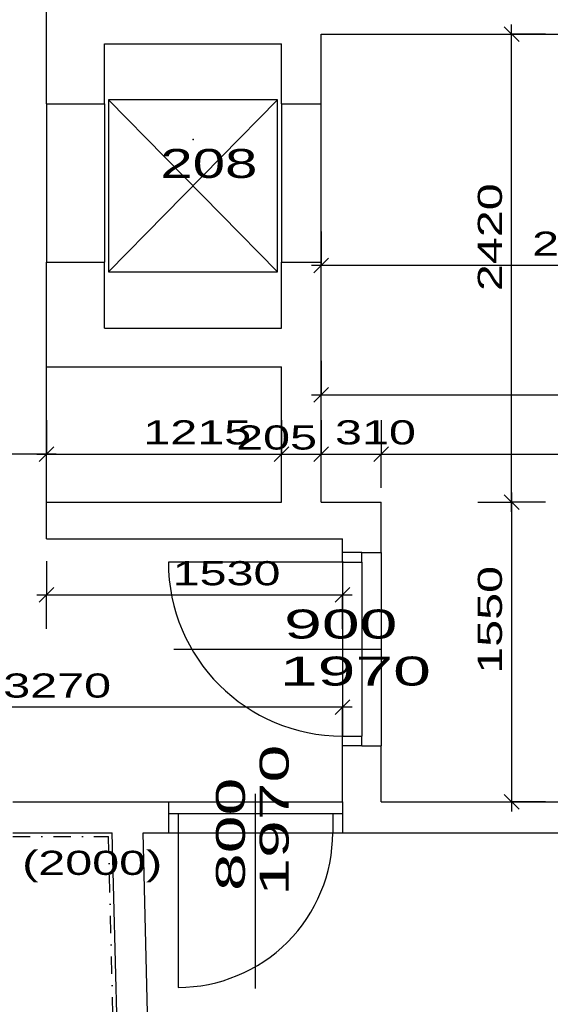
# Model space of a CAD drawing. Extents: x -196363 to 396902, y -489949 to -260582.
# Tile 63 of 256: x 82300 to 85044, y -385320 to -380228. Entities that reach past the tile are written whole.
import ezdxf

# ---------------------------------------------------------------- set-up
doc = ezdxf.new("R2010")
doc.units = 0
doc.header["$MEASUREMENT"] = 0
doc.linetypes.add('DOTDASH', pattern=[1, 0.3, -0.2, 0, -0.2, 0.3])
for name, color, linetype in [('dvere', 1, 'Continuous'), ('koty', 1, 'Continuous'), ('legenda', 1, 'Continuous'), ('noszdiv', 1, 'Continuous'), ('obklady', 14, 'Continuous'), ('popdver', 6, 'Continuous')]:
    doc.layers.add(name, color=color, linetype=linetype)
doc.styles.add('SPIRITTXTSTYLE1', font='ROMAN')
doc.styles.add('SPIRITTXTSTYLE2', font='txt')
doc.linetypes.add('CERCH2', pattern='A,0,-1,[17,dur+dsp vaclavov.shx,S=0.003401,R=0,X=-1,Y=0],0', length=1)
doc.dimstyles.new('SPIRITSTYLE254', dxfattribs={"dimtxt": 125, "dimasz": 12.7, "dimexe": 175, "dimexo": 575.806885, "dimgap": 50, "dimtad": 1, "dimdec": 3, "dimzin": 0, "dimdsep": 46, "dimlunit": 7, "dimtxsty": 'SPIRITTXTSTYLE1', "dimblk1": '_TICKMARKS254', "dimblk2": '_TICKMARKS254', "dimsah": 1, "dimcen": 0.09, "dimdle": 50, "dimclrd": 1, "dimclre": 1, "dimclrt": 1, "dimadec": 0, "dimazin": 0, "dimtfac": 1, "dimtdec": 4, "dimtofl": 0, "dimtmove": 1, "dimatfit": 0, "dimfxl": 0, "dimtolj": 1, "dimtzin": 0, "dimarcsym": 0})
doc.dimstyles.new('SPIRITSTYLE26', dxfattribs={"dimtxt": 125, "dimasz": 12.7, "dimexe": 175, "dimexo": -175, "dimgap": 50, "dimtad": 1, "dimdec": 3, "dimzin": 0, "dimdsep": 46, "dimlunit": 7, "dimtxsty": 'SPIRITTXTSTYLE1', "dimblk1": '_TICKMARKS26', "dimblk2": '_TICKMARKS26', "dimsah": 1, "dimcen": 0.09, "dimdle": 50, "dimclrd": 1, "dimclre": 1, "dimclrt": 1, "dimadec": 0, "dimazin": 0, "dimtfac": 1, "dimtdec": 4, "dimtofl": 0, "dimtmove": 1, "dimatfit": 0, "dimfxl": 0, "dimtolj": 1, "dimtzin": 0, "dimarcsym": 0})
doc.dimstyles.new('SPIRITSTYLE269', dxfattribs={"dimtxt": 125, "dimasz": 12.7, "dimexe": 175, "dimexo": 263.149994, "dimgap": 50, "dimtad": 1, "dimdec": 3, "dimzin": 0, "dimdsep": 46, "dimlunit": 7, "dimtxsty": 'SPIRITTXTSTYLE1', "dimblk1": '_TICKMARKS269', "dimblk2": '_TICKMARKS269', "dimsah": 1, "dimcen": 0.09, "dimdle": 50, "dimclrd": 1, "dimclre": 1, "dimclrt": 1, "dimadec": 0, "dimazin": 0, "dimtfac": 1, "dimtdec": 4, "dimtofl": 0, "dimtmove": 1, "dimatfit": 0, "dimfxl": 0, "dimtolj": 1, "dimtzin": 0, "dimarcsym": 0})
doc.dimstyles.new('SPIRITSTYLE270', dxfattribs={"dimtxt": 125, "dimasz": 12.7, "dimexe": 175, "dimexo": 73.121284, "dimgap": 50, "dimtad": 1, "dimdec": 3, "dimzin": 0, "dimdsep": 46, "dimlunit": 7, "dimtxsty": 'SPIRITTXTSTYLE1', "dimblk1": '_TICKMARKS270', "dimblk2": '_TICKMARKS270', "dimsah": 1, "dimcen": 0.09, "dimdle": 50, "dimclrd": 1, "dimclre": 1, "dimclrt": 1, "dimadec": 0, "dimazin": 0, "dimtfac": 1, "dimtdec": 4, "dimtofl": 0, "dimtmove": 1, "dimatfit": 0, "dimfxl": 0, "dimtolj": 1, "dimtzin": 0, "dimarcsym": 0})
doc.dimstyles.new('SPIRITSTYLE271', dxfattribs={"dimtxt": 125, "dimasz": 12.7, "dimexe": 175, "dimexo": 132.007614, "dimgap": 50, "dimtad": 1, "dimdec": 3, "dimzin": 0, "dimdsep": 46, "dimlunit": 7, "dimtxsty": 'SPIRITTXTSTYLE1', "dimblk1": '_TICKMARKS271', "dimblk2": '_TICKMARKS271', "dimsah": 1, "dimcen": 0.09, "dimdle": 50, "dimclrd": 1, "dimclre": 1, "dimclrt": 1, "dimadec": 0, "dimazin": 0, "dimtfac": 1, "dimtdec": 4, "dimtofl": 0, "dimtmove": 1, "dimatfit": 0, "dimfxl": 0, "dimtolj": 1, "dimtzin": 0, "dimarcsym": 0})
doc.dimstyles.new('SPIRITSTYLE273', dxfattribs={"dimtxt": 125, "dimasz": 12.7, "dimexe": 175, "dimexo": 641.074219, "dimgap": 50, "dimtad": 1, "dimdec": 3, "dimzin": 0, "dimdsep": 46, "dimlunit": 7, "dimtxsty": 'SPIRITTXTSTYLE1', "dimblk1": '_TICKMARKS273', "dimblk2": '_TICKMARKS273', "dimsah": 1, "dimcen": 0.09, "dimdle": 50, "dimclrd": 1, "dimclre": 1, "dimclrt": 1, "dimadec": 0, "dimazin": 0, "dimtfac": 1, "dimtdec": 4, "dimtofl": 0, "dimtmove": 1, "dimatfit": 0, "dimfxl": 0, "dimtolj": 1, "dimtzin": 0, "dimarcsym": 0})
doc.dimstyles.new('SPIRITSTYLE275', dxfattribs={"dimtxt": 125, "dimasz": 12.7, "dimexe": 175, "dimexo": 499.997559, "dimgap": 50, "dimtad": 1, "dimdec": 3, "dimzin": 0, "dimdsep": 46, "dimlunit": 7, "dimtxsty": 'SPIRITTXTSTYLE1', "dimblk1": '_TICKMARKS275', "dimblk2": '_TICKMARKS275', "dimsah": 1, "dimcen": 0.09, "dimdle": 50, "dimclrd": 1, "dimclre": 1, "dimclrt": 1, "dimadec": 0, "dimazin": 0, "dimtfac": 1, "dimtdec": 4, "dimtofl": 0, "dimtmove": 1, "dimatfit": 0, "dimfxl": 0, "dimtolj": 1, "dimtzin": 0, "dimarcsym": 0})
doc.dimstyles.new('SPIRITSTYLE276', dxfattribs={"dimtxt": 125, "dimasz": 12.7, "dimexe": 175, "dimexo": 80.438667, "dimgap": 50, "dimtad": 1, "dimdec": 3, "dimzin": 0, "dimdsep": 46, "dimlunit": 7, "dimtxsty": 'SPIRITTXTSTYLE1', "dimblk1": '_TICKMARKS276', "dimblk2": '_TICKMARKS276', "dimsah": 1, "dimcen": 0.09, "dimdle": 50, "dimclrd": 1, "dimclre": 1, "dimclrt": 1, "dimadec": 0, "dimazin": 0, "dimtfac": 1, "dimtdec": 4, "dimtofl": 0, "dimtmove": 1, "dimatfit": 0, "dimfxl": 0, "dimtolj": 1, "dimtzin": 0, "dimarcsym": 0})
doc.dimstyles.new('SPIRITSTYLE277', dxfattribs={"dimtxt": 125, "dimasz": 12.7, "dimexe": 175, "dimexo": 405.975403, "dimgap": 50, "dimtad": 1, "dimdec": 3, "dimzin": 0, "dimdsep": 46, "dimlunit": 7, "dimtxsty": 'SPIRITTXTSTYLE1', "dimblk1": '_TICKMARKS277', "dimblk2": '_TICKMARKS277', "dimsah": 1, "dimcen": 0.09, "dimdle": 50, "dimclrd": 1, "dimclre": 1, "dimclrt": 1, "dimadec": 0, "dimazin": 0, "dimtfac": 1, "dimtdec": 4, "dimtofl": 0, "dimtmove": 1, "dimatfit": 0, "dimfxl": 0, "dimtolj": 1, "dimtzin": 0, "dimarcsym": 0})

# ---------------------------------------------------------------- blocks, each defined once
blk = doc.blocks.new('_TICKMARKS254')
at = {"color": 1, "linetype": 'Continuous'}
blk.add_line((-3, -3), (3, 3), dxfattribs=at)
blk = doc.blocks.new('*D482')
at = {"color": 1, "linetype": 'Continuous', "ltscale": 300}
for p, q in [((81687.8, -380102.9, 1723.8), (81687.8, -382962.9, 1723.8)), ((81512.8, -380152.9, 1723.8), (81687.8, -380152.9, 1723.8)), ((81862.8, -380152.9, 1723.8), (81687.8, -380152.9, 1723.8)), ((81512.8, -382912.9, 1723.8), (81687.8, -382912.9, 1723.8)), ((81862.8, -382912.9, 1723.8), (81687.8, -382912.9, 1723.8))]:
    blk.add_line(p, q, dxfattribs=at)
at = {"color": 1, "linetype": 'Continuous', "ltscale": 300, "xscale": 12.69999980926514, "yscale": 12.69999980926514, "zscale": 12.69999980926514}
for p, rotation in [((81687.8, -380152.9, 1723.8), 90.00000250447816), ((81687.8, -382912.9, 1723.8), -90.00000250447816)]:
    blk.add_blockref('_TICKMARKS254', p, dxfattribs=dict(at, rotation=rotation))
at = {"color": 1, "linetype": 'Continuous', "ltscale": 300, "style": 'SPIRITTXTSTYLE1', "width": 1.5}
blk.add_text('2760', height=125, rotation=450, dxfattribs=at).set_placement((81637.8, -381651.9, 1723.8))
blk = doc.blocks.new('*D483')
at = {"color": 1, "linetype": 'Continuous', "ltscale": 300}
for p, q in [((81512.8, -382912.9, 1723.8), (81687.8, -382912.9, 1723.8)), ((81687.8, -382862.9, 1723.8), (81687.8, -384322.9, 1723.8)), ((81862.8, -382912.9, 1723.8), (81687.8, -382912.9, 1723.8)), ((81512.8, -384272.9, 1723.8), (81687.8, -384272.9, 1723.8)), ((81862.8, -384272.9, 1723.8), (81687.8, -384272.9, 1723.8))]:
    blk.add_line(p, q, dxfattribs=at)
at = {"color": 1, "linetype": 'Continuous', "ltscale": 300, "xscale": 12.69999980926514, "yscale": 12.69999980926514, "zscale": 12.69999980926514}
for p, rotation in [((81687.8, -382912.9, 1723.8), 90.00000250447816), ((81687.8, -384272.9, 1723.8), -90.00000250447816)]:
    blk.add_blockref('_TICKMARKS254', p, dxfattribs=dict(at, rotation=rotation))
at = {"color": 1, "linetype": 'Continuous', "ltscale": 300, "style": 'SPIRITTXTSTYLE1', "width": 1.5}
blk.add_text('1360', height=125, rotation=450, dxfattribs=at).set_placement((81637.8, -383706, 1723.8))
blk = doc.blocks.new('_TICKMARKS269')
at = {"color": 1, "linetype": 'Continuous'}
blk.add_line((-3, -3), (3, 3), dxfattribs=at)
blk = doc.blocks.new('*D506')
at = {"color": 1, "linetype": 'Continuous', "ltscale": 300}
for p, q in [((80698.6, -382299.8, 1723.8), (80698.6, -382474.8, 1723.8)), ((82438.6, -382299.8, 1723.8), (82438.6, -382474.8, 1723.8)), ((82488.6, -382474.8, 1723.8), (80648.6, -382474.8, 1723.8)), ((80698.6, -382649.8, 1723.8), (80698.6, -382474.8, 1723.8)), ((82438.6, -382649.8, 1723.8), (82438.6, -382474.8, 1723.8))]:
    blk.add_line(p, q, dxfattribs=at)
at = {"color": 1, "linetype": 'Continuous', "ltscale": 300, "xscale": 12.69999980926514, "yscale": 12.69999980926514, "zscale": 12.69999980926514}
for p, rotation in [((80698.6, -382474.8, 1723.8), 180.0000050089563), ((82438.6, -382474.8, 1723.8), 360.0000100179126)]:
    blk.add_blockref('_TICKMARKS269', p, dxfattribs=dict(at, rotation=rotation))
at = {"color": 1, "linetype": 'Continuous', "ltscale": 300, "style": 'SPIRITTXTSTYLE1', "width": 1.5}
blk.add_text('1740', height=125, rotation=360, dxfattribs=at).set_placement((81455.5, -382424.8, 1723.8))
blk = doc.blocks.new('_TICKMARKS26')
at = {"color": 1, "linetype": 'Continuous'}
blk.add_line((-3, -3), (3, 3), dxfattribs=at)
blk = doc.blocks.new('*D507')
at = {"color": 1, "linetype": 'Continuous', "ltscale": 300}
for p, q in [((82438.6, -382299.8, 1723.8), (82438.6, -382474.8, 1723.8)), ((83653.6, -382299.8, 1723.8), (83653.6, -382474.8, 1723.8)), ((82388.6, -382474.8, 1723.8), (83703.6, -382474.8, 1723.8)), ((82438.6, -382649.8, 1723.8), (82438.6, -382474.8, 1723.8)), ((83653.6, -382649.8, 1723.8), (83653.6, -382474.8, 1723.8))]:
    blk.add_line(p, q, dxfattribs=at)
at = {"color": 1, "linetype": 'Continuous', "ltscale": 300, "xscale": 12.69999980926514, "yscale": 12.69999980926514, "zscale": 12.69999980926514, "rotation": 180.0000050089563}
blk.add_blockref('_TICKMARKS26', (82438.6, -382474.8, 1723.8), dxfattribs=at)
at = {"color": 1, "linetype": 'Continuous', "ltscale": 300, "xscale": 12.69999980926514, "yscale": 12.69999980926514, "zscale": 12.69999980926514}
blk.add_blockref('_TICKMARKS26', (83653.6, -382474.8, 1723.8), dxfattribs=at)
at = {"color": 1, "linetype": 'Continuous', "ltscale": 300, "style": 'SPIRITTXTSTYLE1', "width": 1.5}
blk.add_text('1215', height=125, dxfattribs=at).set_placement((82938.9, -382424.8, 1723.8))
blk = doc.blocks.new('*D508')
at = {"color": 1, "linetype": 'Continuous', "ltscale": 300}
for p, q in [((83653.578125, -382299.75, 1723.800049), (83653.578125, -382474.75, 1723.800049)), ((83858.5625, -382299.75, 1723.800049), (83858.5625, -382474.75, 1723.800049)), ((83603.578125, -382474.75, 1723.800049), (83908.5625, -382474.75, 1723.800049)), ((83653.578125, -382649.75, 1723.800049), (83653.578125, -382474.75, 1723.800049)), ((83858.5625, -382649.75, 1723.800049), (83858.5625, -382474.75, 1723.800049))]:
    blk.add_line(p, q, dxfattribs=at)
at = {"color": 1, "linetype": 'Continuous', "ltscale": 300, "xscale": 12.69999980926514, "yscale": 12.69999980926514, "zscale": 12.69999980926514, "rotation": 180.0000050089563}
blk.add_blockref('_TICKMARKS26', (83653.578125, -382474.75, 1723.800049), dxfattribs=at)
at = {"color": 1, "linetype": 'Continuous', "ltscale": 300, "xscale": 12.69999980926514, "yscale": 12.69999980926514, "zscale": 12.69999980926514}
blk.add_blockref('_TICKMARKS26', (83858.5625, -382474.75, 1723.800049), dxfattribs=at)
at = {"color": 1, "linetype": 'Continuous', "ltscale": 300, "style": 'SPIRITTXTSTYLE1', "width": 1.5}
blk.add_text('205', height=125, dxfattribs=at).set_placement((83418.9375, -382451.3125, 1723.800049))
blk = doc.blocks.new('_TICKMARKS270')
at = {"color": 1, "linetype": 'Continuous'}
blk.add_line((-3, -3), (3, 3), dxfattribs=at)
blk = doc.blocks.new('*D509')
at = {"color": 1, "linetype": 'Continuous', "ltscale": 300}
for p, q in [((83858.6, -382299.8, 1723.8), (83858.6, -382474.8, 1723.8)), ((84168.6, -382299.8, 1723.8), (84168.6, -382474.8, 1723.8)), ((83808.6, -382474.8, 1723.8), (84218.6, -382474.8, 1723.8)), ((83858.6, -382649.8, 1723.8), (83858.6, -382474.8, 1723.8)), ((84168.6, -382649.8, 1723.8), (84168.6, -382474.8, 1723.8))]:
    blk.add_line(p, q, dxfattribs=at)
at = {"color": 1, "linetype": 'Continuous', "ltscale": 300, "xscale": 12.69999980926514, "yscale": 12.69999980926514, "zscale": 12.69999980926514, "rotation": 180.0000050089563}
blk.add_blockref('_TICKMARKS270', (83858.6, -382474.8, 1723.8), dxfattribs=at)
at = {"color": 1, "linetype": 'Continuous', "ltscale": 300, "xscale": 12.69999980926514, "yscale": 12.69999980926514, "zscale": 12.69999980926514}
blk.add_blockref('_TICKMARKS270', (84168.6, -382474.8, 1723.8), dxfattribs=at)
at = {"color": 1, "linetype": 'Continuous', "ltscale": 300, "style": 'SPIRITTXTSTYLE1', "width": 1.5}
blk.add_text('310', height=125, dxfattribs=at).set_placement((83930.2, -382424.8, 1723.8))
blk = doc.blocks.new('*D510')
at = {"color": 1, "linetype": 'Continuous', "ltscale": 300}
for p, q in [((84168.6, -382299.8, 1723.8), (84168.6, -382474.8, 1723.8)), ((86928.6, -382299.8, 1723.8), (86928.6, -382474.8, 1723.8)), ((84118.6, -382474.8, 1723.8), (86978.6, -382474.8, 1723.8)), ((84168.6, -382649.8, 1723.8), (84168.6, -382474.8, 1723.8)), ((86928.6, -382649.8, 1723.8), (86928.6, -382474.8, 1723.8))]:
    blk.add_line(p, q, dxfattribs=at)
at = {"color": 1, "linetype": 'Continuous', "ltscale": 300, "xscale": 12.69999980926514, "yscale": 12.69999980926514, "zscale": 12.69999980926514, "rotation": 180.0000050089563}
blk.add_blockref('_TICKMARKS270', (84168.6, -382474.8, 1723.8), dxfattribs=at)
at = {"color": 1, "linetype": 'Continuous', "ltscale": 300, "xscale": 12.69999980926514, "yscale": 12.69999980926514, "zscale": 12.69999980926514}
blk.add_blockref('_TICKMARKS270', (86928.6, -382474.8, 1723.8), dxfattribs=at)
at = {"color": 1, "linetype": 'Continuous', "ltscale": 300, "style": 'SPIRITTXTSTYLE1', "width": 1.5}
blk.add_text('2760', height=125, dxfattribs=at).set_placement((85429.5, -382424.8, 1723.8))
blk = doc.blocks.new('_TICKMARKS271')
at = {"color": 1, "linetype": 'Continuous'}
blk.add_line((-3, -3), (3, 3), dxfattribs=at)
blk = doc.blocks.new('*D511')
at = {"color": 1, "linetype": 'Continuous', "ltscale": 300}
for p, q in [((83858.6, -381992.8, 1723.8), (83858.6, -382167.7, 1723.8)), ((86928.6, -381992.8, 1723.8), (86928.6, -382167.7, 1723.8)), ((83808.6, -382167.7, 1723.8), (86978.6, -382167.7, 1723.8)), ((83858.6, -382342.7, 1723.8), (83858.6, -382167.7, 1723.8)), ((86928.6, -382342.7, 1723.8), (86928.6, -382167.7, 1723.8))]:
    blk.add_line(p, q, dxfattribs=at)
at = {"color": 1, "linetype": 'Continuous', "ltscale": 300, "xscale": 12.69999980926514, "yscale": 12.69999980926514, "zscale": 12.69999980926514, "rotation": 180.0000050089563}
blk.add_blockref('_TICKMARKS271', (83858.6, -382167.7, 1723.8), dxfattribs=at)
at = {"color": 1, "linetype": 'Continuous', "ltscale": 300, "xscale": 12.69999980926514, "yscale": 12.69999980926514, "zscale": 12.69999980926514}
blk.add_blockref('_TICKMARKS271', (86928.6, -382167.7, 1723.8), dxfattribs=at)
at = {"color": 1, "linetype": 'Continuous', "ltscale": 300, "style": 'SPIRITTXTSTYLE1', "width": 1.5}
blk.add_text('3070', height=125, dxfattribs=at).set_placement((85274.5, -382117.8, 1723.8))
blk = doc.blocks.new('_TICKMARKS273')
at = {"color": 1, "linetype": 'Continuous'}
blk.add_line((-3, -3), (3, 3), dxfattribs=at)
blk = doc.blocks.new('*D513')
at = {"color": 1, "linetype": 'Continuous', "ltscale": 300}
for p, q in [((83858.6, -381323.9, 1723.8), (83858.6, -381498.9, 1723.8)), ((86278.6, -381323.9, 1723.8), (86278.6, -381498.9, 1723.8)), ((86328.6, -381498.9, 1723.8), (83808.6, -381498.9, 1723.8)), ((83858.6, -381673.9, 1723.8), (83858.6, -381498.9, 1723.8)), ((86278.6, -381673.9, 1723.8), (86278.6, -381498.9, 1723.8))]:
    blk.add_line(p, q, dxfattribs=at)
at = {"color": 1, "linetype": 'Continuous', "ltscale": 300, "xscale": 12.69999980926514, "yscale": 12.69999980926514, "zscale": 12.69999980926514}
for p, rotation in [((83858.6, -381498.9, 1723.8), 180.0000050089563), ((86278.6, -381498.9, 1723.8), 360.0000100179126)]:
    blk.add_blockref('_TICKMARKS273', p, dxfattribs=dict(at, rotation=rotation))
at = {"color": 1, "linetype": 'Continuous', "ltscale": 300, "style": 'SPIRITTXTSTYLE1', "width": 1.5}
blk.add_text('2420', height=125, rotation=360, dxfattribs=at).set_placement((84949.5, -381449, 1723.8))
blk = doc.blocks.new('_TICKMARKS275')
at = {"color": 1, "linetype": 'Continuous'}
blk.add_line((-3, -3), (3, 3), dxfattribs=at)
blk = doc.blocks.new('*D516')
at = {"color": 1, "linetype": 'Continuous', "ltscale": 300}
for p, q in [((84843.6, -382672.8, 1723.8), (84843.6, -384322.9, 1723.8)), ((84668.6, -382722.9, 1723.8), (84843.6, -382722.9, 1723.8)), ((85018.6, -382722.9, 1723.8), (84843.6, -382722.9, 1723.8)), ((84668.6, -384272.9, 1723.8), (84843.6, -384272.9, 1723.8)), ((85018.6, -384272.9, 1723.8), (84843.6, -384272.9, 1723.8))]:
    blk.add_line(p, q, dxfattribs=at)
at = {"color": 1, "linetype": 'Continuous', "ltscale": 300, "xscale": 12.69999980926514, "yscale": 12.69999980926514, "zscale": 12.69999980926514}
for p, rotation in [((84843.6, -382722.9, 1723.8), 90.00000250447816), ((84843.6, -384272.9, 1723.8), -90.00000250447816)]:
    blk.add_blockref('_TICKMARKS275', p, dxfattribs=dict(at, rotation=rotation))
at = {"color": 1, "linetype": 'Continuous', "ltscale": 300, "style": 'SPIRITTXTSTYLE1', "width": 1.5}
blk.add_text('1550', height=125, rotation=450, dxfattribs=at).set_placement((84793.6, -383611, 1723.8))
blk = doc.blocks.new('*D517')
at = {"color": 1, "linetype": 'Continuous', "ltscale": 300}
for p, q in [((84843.6, -382772.9, 1723.8), (84843.6, -380252.9, 1723.8)), ((84668.6, -380302.9, 1723.8), (84843.6, -380302.9, 1723.8)), ((85018.6, -380302.9, 1723.8), (84843.6, -380302.9, 1723.8)), ((84668.6, -382722.9, 1723.8), (84843.6, -382722.9, 1723.8)), ((85018.6, -382722.9, 1723.8), (84843.6, -382722.9, 1723.8))]:
    blk.add_line(p, q, dxfattribs=at)
at = {"color": 1, "linetype": 'Continuous', "ltscale": 300, "xscale": 12.69999980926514, "yscale": 12.69999980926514, "zscale": 12.69999980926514}
for p, rotation in [((84843.6, -380302.9, 1723.8), 90.00000250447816), ((84843.6, -382722.9, 1723.8), 270.0000006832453)]:
    blk.add_blockref('_TICKMARKS275', p, dxfattribs=dict(at, rotation=rotation))
at = {"color": 1, "linetype": 'Continuous', "ltscale": 300, "style": 'SPIRITTXTSTYLE1', "width": 1.5}
blk.add_text('2420', height=125, rotation=90, dxfattribs=at).set_placement((84793.6, -381631.9, 1723.8))
blk = doc.blocks.new('_TICKMARKS276')
at = {"color": 1, "linetype": 'Continuous'}
blk.add_line((-3, -3), (3, 3), dxfattribs=at)
blk = doc.blocks.new('*D518')
at = {"color": 1, "linetype": 'Continuous', "ltscale": 300}
for p, q in [((82438.6, -383028.3, 1723.8), (82438.6, -383203.3, 1723.8)), ((83968.6, -383028.3, 1723.8), (83968.6, -383203.3, 1723.8)), ((82388.6, -383203.3, 1723.8), (84018.6, -383203.3, 1723.8)), ((82438.6, -383378.3, 1723.8), (82438.6, -383203.3, 1723.8)), ((83968.6, -383378.3, 1723.8), (83968.6, -383203.3, 1723.8))]:
    blk.add_line(p, q, dxfattribs=at)
at = {"color": 1, "linetype": 'Continuous', "ltscale": 300, "xscale": 12.69999980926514, "yscale": 12.69999980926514, "zscale": 12.69999980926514, "rotation": 180.0000050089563}
blk.add_blockref('_TICKMARKS276', (82438.6, -383203.3, 1723.8), dxfattribs=at)
at = {"color": 1, "linetype": 'Continuous', "ltscale": 300, "xscale": 12.69999980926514, "yscale": 12.69999980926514, "zscale": 12.69999980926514}
blk.add_blockref('_TICKMARKS276', (83968.6, -383203.3, 1723.8), dxfattribs=at)
at = {"color": 1, "linetype": 'Continuous', "ltscale": 300, "style": 'SPIRITTXTSTYLE1', "width": 1.5}
blk.add_text('1530', height=125, dxfattribs=at).set_placement((83090.5, -383153.3, 1723.8))
blk = doc.blocks.new('_TICKMARKS277')
at = {"color": 1, "linetype": 'Continuous'}
blk.add_line((-3, -3), (3, 3), dxfattribs=at)
blk = doc.blocks.new('*D519')
at = {"color": 1, "linetype": 'Continuous', "ltscale": 300}
for p, q in [((80698.6, -383609.3, 1723.8), (80698.6, -383784.3, 1723.8)), ((83968.6, -383609.3, 1723.8), (83968.6, -383784.3, 1723.8)), ((84018.6, -383784.3, 1723.8), (80648.6, -383784.3, 1723.8)), ((80698.6, -383959.3, 1723.8), (80698.6, -383784.3, 1723.8)), ((83968.6, -383959.3, 1723.8), (83968.6, -383784.3, 1723.8))]:
    blk.add_line(p, q, dxfattribs=at)
at = {"color": 1, "linetype": 'Continuous', "ltscale": 300, "xscale": 12.69999980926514, "yscale": 12.69999980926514, "zscale": 12.69999980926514}
for p, rotation in [((80698.6, -383784.3, 1723.8), 180.0000050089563), ((83968.6, -383784.3, 1723.8), 360.0000100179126)]:
    blk.add_blockref('_TICKMARKS277', p, dxfattribs=dict(at, rotation=rotation))
at = {"color": 1, "linetype": 'Continuous', "ltscale": 300, "style": 'SPIRITTXTSTYLE1', "width": 1.5}
blk.add_text('3270', height=125, rotation=360, dxfattribs=at).set_placement((82214.5, -383734.3, 1723.8))

msp = doc.modelspace()

# ---------------------------------------------------------------- linework, layer by layer
at = {"layer": 'dvere', "color": 7, "linetype": 'Continuous', "ltscale": 304.799988}
for p, q in [((84068.58594, -382982.875, 1723.80005), (83968.58594, -382982.875, 1723.80005)), ((84068.58594, -383982.875, 1723.80005), (83968.58594, -383982.875, 1723.80005)), ((83068.57031, -384332.875, 1723.80005), (83068.57031, -384432.90625, 1723.80005)), ((83968.57031, -384332.875, 1723.80005), (83968.57031, -384432.90625, 1723.80005))]:
    msp.add_line(p, q, dxfattribs=at)
at = {"layer": 'dvere', "color": 7, "linetype": 'Continuous', "ltscale": 300}
for p, q in [((83968.57031, -383032.875, 2623.80005), (83068.5625, -383032.875, 2623.80005)), ((83118.57031, -384432.875, 2623.80005), (83118.57031, -385232.875, 2623.80005))]:
    msp.add_line(p, q, dxfattribs=at)
at = {"layer": 'dvere', "color": 7, "linetype": 'Continuous', "ltscale": 370.000031}
for p, q in [((83968.58594, -383032.875, 1723.80005), (83968.58594, -383932.84375, 1723.80005)), ((84068.58594, -383032.875, 1723.80005), (84068.58594, -383932.84375, 1723.80005))]:
    msp.add_line(p, q, dxfattribs=at)
at = {"layer": 'dvere', "color": 7, "linetype": 'Continuous', "ltscale": 330}
for p, q in [((83118.57031, -384332.875, 1723.80005), (83918.57031, -384332.875, 1723.80005)), ((83118.57031, -384432.90625, 1723.80005), (83918.57031, -384432.90625, 1723.80005))]:
    msp.add_line(p, q, dxfattribs=at)
at = {"layer": 'dvere', "color": 7, "linetype": 'Continuous', "ltscale": 300}
for centre, radius, start, end in [((83968.57031, -383032.875, 2623.80005), 900.01306, 180.00000501, 270.00000068), ((83118.57031, -384432.875, 2623.80005), 800.00055, 270.00000068, 360.00001002)]:
    msp.add_arc(centre, radius, start, end, dxfattribs=at)
for p in [(83968.57031, -383482.875, 2623.80005), (83518.57031, -384432.875, 2623.80005)]:
    msp.add_point(p, dxfattribs=at)
at = {"layer": 'dvere', "color": 7, "linetype": 'Continuous', "ltscale": 250}
for p in [(83968.58594, -383482.875, 1723.80005), (83518.57031, -384432.90625, 1723.80005)]:
    msp.add_point(p, dxfattribs=at)
at = {"layer": 'noszdiv', "color": 1, "linetype": 'Continuous', "ltscale": 300}
for p, q in [((82438.57031, -380662.84375, 2623.80005), (82438.57031, -380152.875, 2623.80005)), ((83858.5625, -380302.875, 2623.80005), (86278.58594, -380302.875, 2623.80005)), ((83858.5625, -380662.84375, 2623.80005), (83858.5625, -380302.875, 2623.80005)), ((82738.58594, -380662.84375, 2623.80005), (82738.58594, -380352.875, 2623.80005)), ((82738.58594, -380352.875, 2623.80005), (83653.57812, -380352.875, 2623.80005)), ((83653.57812, -380662.84375, 2623.80005), (83653.57812, -380352.875, 2623.80005)), ((82438.57031, -380662.84375, 2623.80005), (82738.58594, -380662.84375, 2623.80005)), ((82438.57031, -380662.84375, 2623.80005), (82438.57031, -381482.84375, 2623.80005)), ((82738.58594, -380662.84375, 2623.80005), (82738.58594, -381482.84375, 2623.80005)), ((83633.58594, -380642.875, 2623.80005), (82758.57812, -380642.875, 2623.80005)), ((82758.57812, -380642.875, 2623.80005), (82758.57812, -381532.84375, 2623.80005)), ((82758.57812, -381532.84375, 2623.80005), (83633.58594, -380642.875, 2623.80005)), ((82758.57812, -380642.875, 2623.80005), (83633.58594, -381532.84375, 2623.80005)), ((83633.58594, -381532.84375, 2623.80005), (83633.58594, -380642.875, 2623.80005)), ((83653.57812, -380662.84375, 2623.80005), (83858.5625, -380662.84375, 2623.80005)), ((83653.57812, -380662.84375, 2623.80005), (83653.57812, -381482.84375, 2623.80005)), ((83858.5625, -381482.84375, 2623.80005), (83858.5625, -380662.84375, 2623.80005)), ((82438.57031, -382912.875, 2623.80005), (82438.57031, -381482.84375, 2623.80005)), ((82438.57031, -381482.84375, 2623.80005), (82738.58594, -381482.84375, 2623.80005)), ((82738.58594, -381822.90625, 2623.80005), (82738.58594, -381482.84375, 2623.80005)), ((83653.57812, -381822.90625, 2623.80005), (83653.57812, -381482.84375, 2623.80005)), ((83653.57812, -381482.84375, 2623.80005), (83858.5625, -381482.84375, 2623.80005)), ((83858.5625, -382722.875, 2623.80005), (83858.5625, -381482.84375, 2623.80005)), ((82758.57812, -381532.84375, 2623.80005), (83633.58594, -381532.84375, 2623.80005)), ((82738.58594, -381822.90625, 2623.80005), (83653.57812, -381822.90625, 2623.80005)), ((82438.57031, -382022.90625, 2623.80005), (83653.57812, -382022.90625, 2623.80005)), ((83653.57812, -382722.875, 2623.80005), (83653.57812, -382022.90625, 2623.80005)), ((82438.57031, -382722.875, 2623.80005), (83653.57812, -382722.875, 2623.80005)), ((83858.5625, -382722.875, 2623.80005), (84168.57812, -382722.875, 2623.80005)), ((84168.57812, -382982.875, 2623.80005), (84168.57812, -382722.875, 2623.80005)), ((82438.57031, -382912.875, 2623.80005), (83968.57031, -382912.875, 2623.80005)), ((83968.57031, -382982.875, 2623.80005), (83968.57031, -382912.875, 2623.80005)), ((83968.57031, -383032.875, 2623.80005), (83968.57031, -382982.875, 2623.80005)), ((84068.58594, -382982.875, 2623.80005), (84168.57812, -382982.875, 2623.80005)), ((84068.58594, -383032.875, 2623.80005), (84068.58594, -382982.875, 2623.80005)), ((83968.57031, -383032.875, 2623.80005), (84068.58594, -383032.875, 2623.80005)), ((83968.57031, -383982.875, 2623.80005), (83968.57031, -383932.875, 2623.80005)), ((83968.57031, -383932.875, 2623.80005), (84068.58594, -383932.875, 2623.80005)), ((84068.58594, -383982.875, 2623.80005), (84068.58594, -383932.875, 2623.80005)), ((83968.57031, -384272.875, 2623.80005), (83968.57031, -383982.875, 2623.80005)), ((84068.58594, -383982.875, 2623.80005), (84168.57812, -383982.875, 2623.80005)), ((84168.57812, -384272.875, 2623.80005), (84168.57812, -383982.875, 2623.80005)), ((82263.57812, -384272.875, 2623.80005), (83068.58594, -384272.875, 2623.80005)), ((83068.58594, -384272.875, 2623.80005), (83068.58594, -384332.875, 2623.80005)), ((83968.57031, -384272.875, 2623.80005), (83968.57031, -384272.875, 2623.80005)), ((83968.57031, -384272.875, 2623.80005), (83968.57031, -384332.875, 2623.80005)), ((84168.57812, -384272.875, 2623.80005), (86928.57031, -384272.875, 2623.80005)), ((83068.58594, -384332.875, 2623.80005), (83118.57031, -384332.875, 2623.80005)), ((83118.57031, -384332.875, 2623.80005), (83118.57031, -384432.875, 2623.80005)), ((83918.57031, -384332.875, 2623.80005), (83968.57031, -384332.875, 2623.80005)), ((83918.57031, -384332.875, 2623.80005), (83918.57031, -384432.875, 2623.80005)), ((82263.57812, -384432.875, 2623.80005), (82778.57031, -384432.875, 2623.80005)), ((82868.58594, -388122.875, 2623.80005), (82778.57031, -384432.875, 2623.80005)), ((82938.63281, -384432.875, 2623.80005), (83068.58594, -384432.875, 2623.80005)), ((83028.625, -388122.875, 2623.80005), (82938.63281, -384432.875, 2623.80005)), ((83068.58594, -384432.875, 2623.80005), (83118.57031, -384432.875, 2623.80005)), ((83918.57031, -384432.875, 2623.80005), (83968.57031, -384432.875, 2623.80005)), ((83968.57031, -384432.875, 2623.80005), (86918.61719, -384432.875, 2623.80005))]:
    msp.add_line(p, q, dxfattribs=at)
at = {"layer": 'noszdiv', "color": 1, "linetype": 'CERCH2', "ltscale": 300}
for p, q in [((84168.57812, -382982.875, 2623.80005), (84168.57812, -383982.875, 2623.80005)), ((83068.58594, -384272.875, 2623.80005), (83968.57031, -384272.875, 2623.80005))]:
    msp.add_line(p, q, dxfattribs=at)
at = {"layer": 'noszdiv', "color": 1, "linetype": 'Continuous', "ltscale": 300}
msp.add_point((83196.07812, -380847.34375, 2623.80005), dxfattribs=at)
at = {"layer": 'obklady', "color": 14, "linetype": 'DOTDASH', "ltscale": 300}
for p in [(82263.57812, -384452.875, 2623.80005), (82786.61719, -385582.875, 2623.80005)]:
    msp.add_line(p, (82759.05469, -384452.875, 2623.80005), dxfattribs=at)
at = {"layer": 'popdver', "color": 6, "linetype": 'Continuous', "ltscale": 250}
for p, q in [((83096.30469, -383482.875, 1723.80005), (84168.8125, -383482.875, 1723.80005)), ((83518.57031, -385238.5625, 1723.80005), (83518.57031, -384232.6875, 1723.80005))]:
    msp.add_line(p, q, dxfattribs=at)
at = {"layer": 'popdver', "color": 6, "linetype": 'Continuous', "ltscale": 304.799988}
for p in [(83968.57031, -383482.875, 1723.80005), (83518.57031, -384432.90625, 1723.80005)]:
    msp.add_point(p, dxfattribs=at)
at = {"layer": 'popdver', "color": 6, "linetype": 'Continuous', "ltscale": 250}
for p in [(83968.57031, -383482.875, 1723.80005), (83518.57031, -384432.90625, 1723.80005)]:
    msp.add_point(p, dxfattribs=at)

# ---------------------------------------------------------------- texts
at = {"layer": 'legenda', "color": 1, "linetype": 'CERCH2', "ltscale": 300, "style": 'SPIRITTXTSTYLE2', "width": 1.5}
msp.add_text('208', height=150, dxfattribs=at).set_placement((83026.92188, -381046.4375, 1723.80005))
at = {"layer": 'obklady', "color": 14, "linetype": 'DOTDASH', "ltscale": 300, "style": 'SPIRITTXTSTYLE1', "width": 1.5}
msp.add_text('(2000)', height=125, dxfattribs=at).set_placement((82312.21094, -384651.3125, 2623.80005))
at = {"layer": 'popdver', "color": 6, "linetype": 'Continuous', "ltscale": 250, "style": 'SPIRITTXTSTYLE1', "width": 1.75}
for s, p in [('900', (83667.02344, -383428.75)), ('1970', (83645.19531, -383671.9375))]:
    msp.add_text(s, height=150, dxfattribs=at).set_placement(p)
for s, p in [('1970', (83690.49219, -384758.84375)), ('800', (83464.45312, -384734.4375))]:
    msp.add_text(s, height=150, rotation=90.0000025, dxfattribs=at).set_placement(p)

# ---------------------------------------------------------------- dimensions: what is measured, and where the dimension line sits
at = {"layer": 'koty', "color": 1, "linetype": 'Continuous', "ltscale": 300}
for base, p1, p2, dimstyle, picture, middle in [((81687.76562, -380152.875, 1723.80005), (82438.57031, -380152.875, 1723.80005), (82438.57031, -382912.875, 1723.80005), 'SPIRITSTYLE254', '*D482', (81687.76562, -381532.875, 1723.80005)), ((84843.57031, -382722.875, 1723.80005), (84168.57812, -382722.875, 1723.80005), (84168.57812, -380302.875, 1723.80005), 'SPIRITSTYLE275', '*D517', (84843.57031, -381512.875, 1723.80005)), ((84843.57031, -382722.875, 1723.80005), (84168.57812, -382722.875, 1723.80005), (84168.57812, -384272.875, 1723.80005), 'SPIRITSTYLE275', '*D516', (84843.57031, -383497.875, 1723.80005)), ((81687.76562, -382912.875, 1723.80005), (82438.57031, -382912.875, 1723.80005), (82438.57031, -384272.875, 1723.80005), 'SPIRITSTYLE254', '*D483', (81687.76562, -383592.875, 1723.80005))]:
    dim = msp.add_linear_dim(base=base, p1=p1, p2=p2, angle=90.0000025, dimstyle=dimstyle, dxfattribs=at)
    dim.commit()
    dim.dimension.update_dxf_attribs({"geometry": picture, "text_midpoint": middle})
for base, p1, p2, dimstyle, picture, middle in [((86278.58594, -381498.9375, 1723.80005), (86278.58594, -380682.875, 1723.80005), (83858.5625, -380302.875, 1723.80005), 'SPIRITSTYLE273', '*D513', (85068.57812, -381498.9375, 1723.80005)), ((83858.5625, -382167.71875, 1723.80005), (83858.5625, -382722.875, 1723.80005), (86928.57031, -382474.75, 1723.80005), 'SPIRITSTYLE271', '*D511', (85393.5625, -382167.71875, 1723.80005)), ((82438.57031, -382474.75, 1723.80005), (82438.57031, -382912.875, 1723.80005), (80698.57031, -382912.875, 1723.80005), 'SPIRITSTYLE269', '*D506', (81568.57031, -382474.75, 1723.80005)), ((82438.57031, -382474.75, 1723.80005), (82438.57031, -382474.75, 1723.80005), (83653.57812, -382474.75, 1723.80005), 'SPIRITSTYLE26', '*D507', (83046.07812, -382474.75, 1723.80005)), ((83858.5625, -382474.75, 1723.80005), (83858.5625, -382722.875, 1723.80005), (84168.57812, -382722.875, 1723.80005), 'SPIRITSTYLE270', '*D509', (84013.57031, -382474.75, 1723.80005)), ((84168.57812, -382474.75, 1723.80005), (84168.57812, -382722.875, 1723.80005), (86928.57031, -383472.875, 1723.80005), 'SPIRITSTYLE270', '*D510', (85548.57031, -382474.75, 1723.80005)), ((82438.57031, -383203.3125, 1723.80005), (82438.57031, -382912.875, 1723.80005), (83968.57031, -382947.875, 1723.80005), 'SPIRITSTYLE276', '*D518', (83203.57031, -383203.3125, 1723.80005)), ((83968.57031, -383784.3125, 1723.80005), (83968.57031, -383203.3125, 1723.80005), (80698.57031, -383022.90625, 1723.80005), 'SPIRITSTYLE277', '*D519', (82333.57031, -383784.3125, 1723.80005))]:
    dim = msp.add_linear_dim(base=base, p1=p1, p2=p2, dimstyle=dimstyle, dxfattribs=at)
    dim.commit()
    dim.dimension.update_dxf_attribs({"geometry": picture, "text_midpoint": middle})
dim = msp.add_linear_dim(base=(83653.57812, -382474.75, 1723.80005), p1=(83653.57812, -382474.75, 1723.80005), p2=(83858.5625, -382474.75, 1723.80005), dimstyle='SPIRITSTYLE26', dxfattribs=at)
dim.commit()
dim.dimension.update_dxf_attribs({"geometry": '*D508', "text_midpoint": (83567.75, -382451.3125), "dimtype": 160})

doc.saveas('drawing.dxf')
